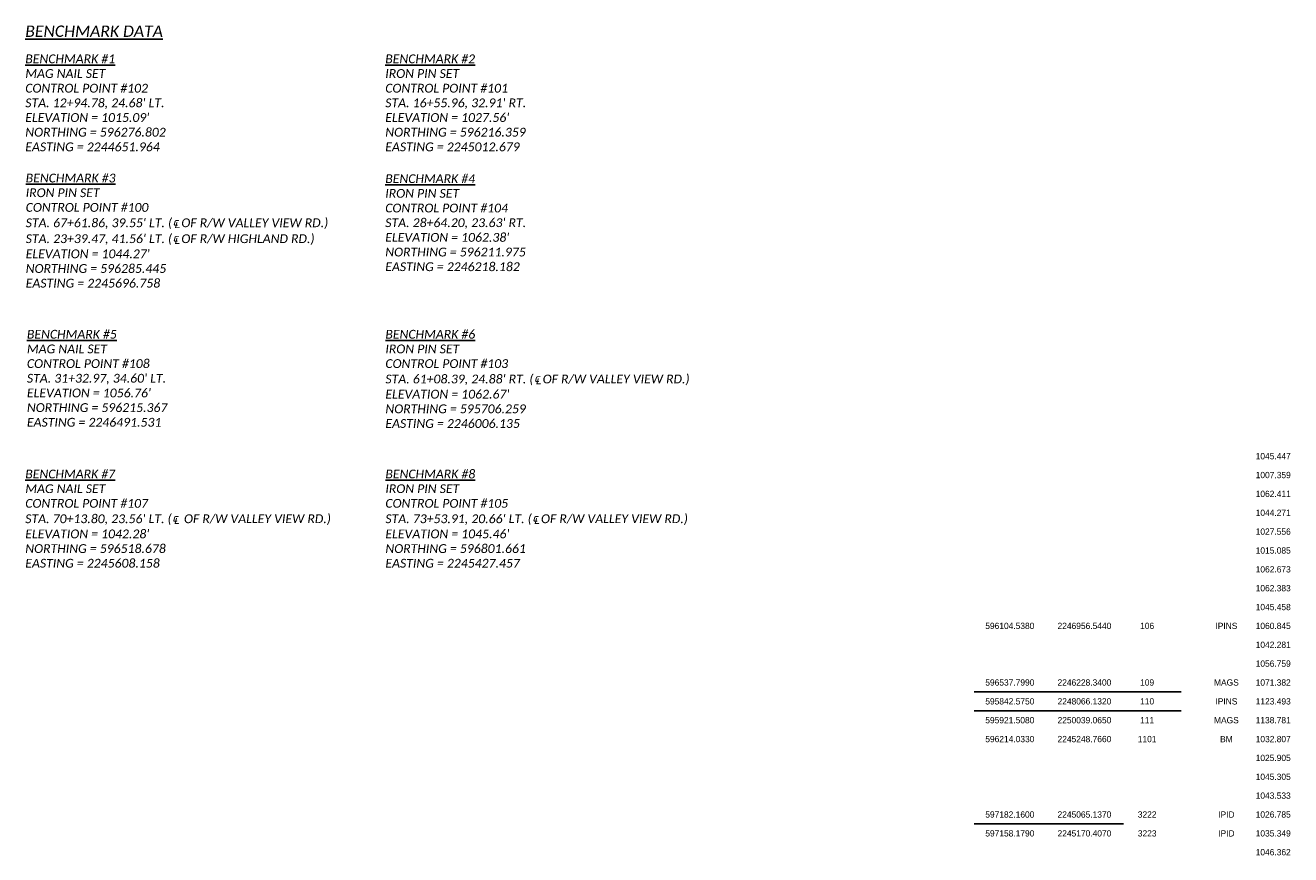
# Model space of a CAD drawing. Header units: feet. Extents: x 2241949 to 2247044, y 594775 to 596931.
# Tile 1 of 3: x 2241949 to 2243963, y 594775 to 596095. Entities that reach past the tile are written whole.
import ezdxf

# ---------------------------------------------------------------- set-up
doc = ezdxf.new("R2010")
doc.units = ezdxf.units.FT
doc.header["$MEASUREMENT"] = 0
for name, color, linetype in [('GE_P_CL_Text', 7, 'Continuous'), ('SH_Border', 7, 'Continuous'), ('SH_Text', 7, 'Continuous')]:
    doc.layers.add(name, color=color, linetype=linetype)
doc.styles.add('P_Slanted_Normal', font='calibrii.ttf', dxfattribs={"height": 0.14})
doc.styles.add('Slanted-Normal', font='font31.shx', dxfattribs={"height": 0.14})

msp = doc.modelspace()

# ---------------------------------------------------------------- linework, layer by layer
at = {"layer": 'SH_Border', "color": 7, "linetype": 'Continuous', "lineweight": -3, "ltscale": 0.3}
for p, q in [((2243459.1, 595034.3), (2243572.8, 595034.3)), ((2243572.8, 595034.3), (2243696.7, 595034.3)), ((2243696.7, 595034.3), (2243788.6, 595034.3)), ((2243459.1, 595004.3), (2243572.8, 595004.3)), ((2243572.8, 595004.3), (2243696.7, 595004.3)), ((2243696.7, 595004.3), (2243788.6, 595004.3)), ((2243459.1, 594824.3), (2243572.8, 594824.3)), ((2243572.8, 594824.3), (2243696.7, 594824.3))]:
    msp.add_line(p, q, dxfattribs=at)

# ---------------------------------------------------------------- texts
at = {"layer": 'GE_P_CL_Text', "color": 7, "attachment_point": 1, "style": 'P_Slanted_Normal'}
for s, insert, char_height, width in [('{\\LBENCHMARK DATA}', (2241949.4, 596094.4), 18, 493.426), ("{\\LBENCHMARK #1\\P}MAG NAIL SET\\PCONTROL POINT #102\\PSTA. 12+94.78, 24.68' LT.\\PELEVATION = 1015.09'\\PNORTHING = 596276.802\\PEASTING = 2244651.964", (2241949.4, 596048.4), 14, 333.914), ("{\\LBENCHMARK #2\\P}IRON PIN SET\\PCONTROL POINT #101\\PSTA. 16+55.96, 32.91' RT.\\PELEVATION = 1027.56'\\PNORTHING = 596216.359\\PEASTING = 2245012.679", (2242522.2, 596048.4), 14, 333.914), ("{\\LBENCHMARK #3\\P}IRON PIN SET\\PCONTROL POINT #100\\PSTA. 67+61.86, 39.55' LT. ({\\fISOCPEUR|b0|i1|c0|p34;\\H1.08333x;\\C256;℄} OF R/W VALLEY VIEW RD.)\\PSTA. 23+39.47, 41.56' LT. ({\\fISOCPEUR|b0|i1|c0|p34;\\H1.08333x;\\C256;℄} OF R/W HIGHLAND RD.)\\PELEVATION = 1044.27'\\PNORTHING = 596285.445\\PEASTING = 2245696.758", (2241950.1, 595858.8), 14, 591.465), ("{\\LBENCHMARK #4\\P}IRON PIN SET\\PCONTROL POINT #104\\PSTA. 28+64.20, 23.63' RT.\\PELEVATION = 1062.38'\\PNORTHING = 596211.975\\PEASTING = 2246218.182", (2242522.2, 595857.8), 14, 333.914), ("{\\LBENCHMARK #5\\P}MAG NAIL SET\\PCONTROL POINT #108\\PSTA. 31+32.97, 34.60' LT.\\PELEVATION = 1056.76'\\PNORTHING = 596215.367\\PEASTING = 2246491.531", (2241952, 595610.3), 14, 333.914), ("{\\LBENCHMARK #6\\P}IRON PIN SET\\PCONTROL POINT #103\\PSTA. 61+08.39, 24.88' RT. ({\\fISOCPEUR|b0|i1|c0|p34;\\H1.08333x;\\C256;℄} OF R/W VALLEY VIEW RD.)\\PELEVATION = 1062.67'\\PNORTHING = 595706.259\\PEASTING = 2246006.135", (2242522.4, 595610.3), 14, 566.609), ("{\\LBENCHMARK #7\\P}MAG NAIL SET\\PCONTROL POINT #107\\PSTA. 70+13.80, 23.56' LT. ({\\fISOCPEUR|b0|i1|c0|p34;\\H1.08333x;\\C256;℄}  OF R/W VALLEY VIEW RD.)\\PELEVATION = 1042.28'\\PNORTHING = 596518.678\\PEASTING = 2245608.158", (2241949.4, 595388), 14, 544.799), ("{\\LBENCHMARK #8\\P}IRON PIN SET\\PCONTROL POINT #105\\PSTA. 73+53.91, 20.66' LT. ({\\fISOCPEUR|b0|i1|c0|p34;\\H1.08333x;\\C256;℄} OF R/W VALLEY VIEW RD.)\\PELEVATION = 1045.46'\\PNORTHING = 596801.661\\PEASTING = 2245427.457", (2242522.4, 595388), 14, 551.919)]:
    msp.add_mtext(s, dxfattribs=dict(at, insert=insert, char_height=char_height, width=width))
at = {"layer": 'SH_Text', "color": 7, "linetype": 'Continuous', "lineweight": -3, "char_height": 10, "attachment_point": 5, "style": 'Slanted-Normal'}
for s, insert in [('1045.447', (2243935.1, 595409.3)), ('1007.359', (2243935.1, 595379.3)), ('1062.411', (2243935.1, 595349.3)), ('1044.271', (2243935.1, 595319.3)), ('1027.556', (2243935.1, 595289.3)), ('1015.085', (2243935.1, 595259.3)), ('1062.673', (2243935.1, 595229.3)), ('1062.383', (2243935.1, 595199.3)), ('1045.458', (2243935.1, 595169.3)), ('596104.5380', (2243516, 595139.3)), ('2246956.5440', (2243634.7, 595139.3)), ('106', (2243734.5, 595139.3)), ('IPINS', (2243860.6, 595139.3)), ('1060.845', (2243935.1, 595139.3)), ('1042.281', (2243935.1, 595109.3)), ('1056.759', (2243935.1, 595079.3)), ('596537.7990', (2243516, 595049.3)), ('2246228.3400', (2243634.7, 595049.3)), ('109', (2243734.5, 595049.3)), ('MAGS', (2243860.6, 595049.3)), ('1071.382', (2243935.1, 595049.3)), ('595842.5750', (2243516, 595019.3)), ('2248066.1320', (2243634.7, 595019.3)), ('110', (2243734.5, 595019.3)), ('IPINS', (2243860.6, 595019.3)), ('1123.493', (2243935.1, 595019.3)), ('595921.5080', (2243516, 594989.3)), ('2250039.0650', (2243634.7, 594989.3)), ('111', (2243734.5, 594989.3)), ('MAGS', (2243860.6, 594989.3)), ('1138.781', (2243935.1, 594989.3)), ('596214.0330', (2243516, 594959.3)), ('2245248.7660', (2243634.7, 594959.3)), ('1101', (2243734.5, 594959.3)), ('BM', (2243860.6, 594959.3)), ('1032.807', (2243935.1, 594959.3)), ('1025.905', (2243935.1, 594929.3)), ('1045.305', (2243935.1, 594899.3)), ('1043.533', (2243935.1, 594869.3)), ('597182.1600', (2243516, 594839.3)), ('2245065.1370', (2243634.7, 594839.3)), ('3222', (2243734.5, 594839.3)), ('IPID', (2243860.6, 594839.3)), ('1026.785', (2243935.1, 594839.3)), ('597158.1790', (2243516, 594809.3)), ('2245170.4070', (2243634.7, 594809.3)), ('3223', (2243734.5, 594809.3)), ('IPID', (2243860.6, 594809.3)), ('1035.349', (2243935.1, 594809.3)), ('1046.362', (2243935.1, 594779.3))]:
    msp.add_mtext(s, dxfattribs=dict(at, insert=insert))

doc.saveas('drawing.dxf')
